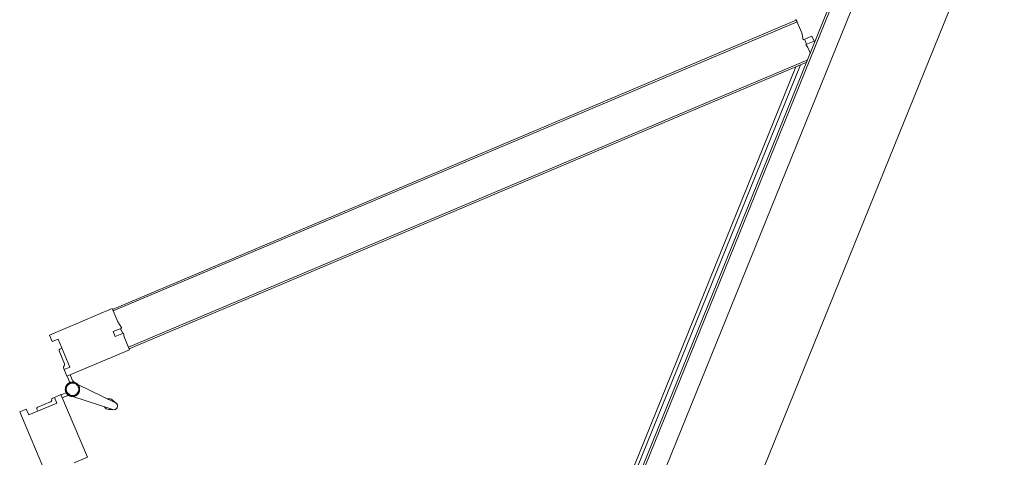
# Model space of a CAD drawing. Header units: inches. Extents: x 424 to 2043, y -237 to 445.
# Tile 37 of 256: x 629.699 to 630.799, y -125.243 to -124.754. Entities that reach past the tile are written whole.
import ezdxf

# ---------------------------------------------------------------- set-up
doc = ezdxf.new("R2010")
doc.units = ezdxf.units.IN
doc.header["$MEASUREMENT"] = 0
doc.layers.add('A-DOOR', color=31, linetype='Continuous', lineweight=9)

# ---------------------------------------------------------------- blocks, each defined once
blk = doc.blocks.new('5-panel_Bi-fold_external_door_10806 - Type 1-225860-همکف')
at = {"layer": 'A-DOOR'}
for p, q in [((-1.6227, 0.7434), (-1.6764, 0.6897)), ((-1.617, 0.7378), (-1.6227, 0.7434)), ((-1.6219, 0.7328), (-1.617, 0.7378)), ((-1.5305, 0.7449), (-1.5362, 0.7393)), ((-1.5362, 0.7393), (-1.5312, 0.7343)), ((-1.4768, 0.6912), (-1.5305, 0.7449)), ((-1.5979, 0.7088), (-1.6219, 0.7328)), ((-1.6124, 0.7268), (-1.6142, 0.7251)), ((-1.6124, 0.7268), (-1.6142, 0.7251)), ((-1.6124, 0.7268), (-1.6142, 0.7251)), ((-1.5992, 0.7157), (-1.6103, 0.7268)), ((-1.5312, 0.7343), (-1.5553, 0.7103)), ((-1.5429, 0.7284), (-1.554, 0.7173)), ((-1.539, 0.7266), (-1.5407, 0.7284)), ((-1.539, 0.7266), (-1.5407, 0.7284)), ((-1.539, 0.7266), (-1.5407, 0.7284)), ((-1.5931, 0.7136), (-1.5946, 0.715)), ((-1.5602, 0.7153), (-1.5659, 0.7096)), ((-1.5553, 0.7103), (-1.5602, 0.7153)), ((-1.5586, 0.7165), (-1.56, 0.7151)), ((-1.641, 0.6543), (-1.5873, 0.7081)), ((-1.593, 0.7137), (-1.5979, 0.7088)), ((-1.5873, 0.7081), (-1.593, 0.7137)), ((-1.5901, 0.7052), (-1.5858, 0.701)), ((-1.5821, 0.7025), (-1.5875, 0.7079)), ((-1.5657, 0.7094), (-1.5713, 0.7039)), ((-1.5673, 0.7025), (-1.5631, 0.7068)), ((-1.5659, 0.7096), (-1.5121, 0.6558)), ((-1.5844, 0.695), (-1.5811, 0.648)), ((-1.5731, 0.648), (-1.5698, 0.695)), ((-1.5706, 0.7031), (-1.5708, 0.7033)), ((-1.5706, 0.7031), (-1.5708, 0.7033)), ((-1.5706, 0.7031), (-1.5708, 0.7033)), ((-1.5706, 0.7031), (-1.5708, 0.7033)), ((-1.5706, 0.7031), (-1.5708, 0.7033)), ((-1.5706, 0.7031), (-1.5708, 0.7033)), ((-1.5706, 0.7031), (-1.5708, 0.7033)), ((-1.5706, 0.7031), (-1.5708, 0.7033)), ((-1.5706, 0.7031), (-1.5708, 0.7033)), ((-1.4883, 0.6797), (-1.4768, 0.6912)), ((-1.4789, 0.6891), (-1.4775, 0.6905)), ((-1.4789, 0.6891), (-0.8926, 0.1027)), ((-1.4775, 0.6905), (-0.8912, 0.1042)), ((-1.5045, 0.6762), (-1.5003, 0.6804)), ((-1.4974, 0.6691), (-1.5045, 0.6762)), ((-1.5003, 0.6804), (-1.493, 0.6731)), ((-1.4982, 0.6698), (-1.4939, 0.6741)), ((-1.493, 0.6731), (-1.4883, 0.6797)), ((-1.6526, 0.6659), (-1.641, 0.6543)), ((-1.5121, 0.6558), (-1.501, 0.667)), ((-1.501, 0.667), (-1.4974, 0.6691)), ((-1.5827, 0.6523), (-1.5809, 0.647)), ((-1.5827, 0.6523), (-1.5811, 0.648)), ((-1.5809, 0.647), (-1.5827, 0.6523)), ((-1.5733, 0.647), (-1.5714, 0.6523)), ((-1.5714, 0.6523), (-1.5733, 0.647)), ((-1.5714, 0.6523), (-1.5731, 0.648)), ((-1.5114, 0.6566), (-1.51, 0.658)), ((-1.5114, 0.6566), (-0.9303, 0.0755)), ((-1.51, 0.658), (-0.9275, 0.0755)), ((-1.5809, 0.647), (-1.5811, 0.648)), ((-1.5733, 0.647), (-1.5732, 0.6474)), ((-0.8905, 0.1049), (-0.902, 0.0933)), ((-0.8912, 0.1042), (-0.8926, 0.1027)), ((-0.902, 0.0933), (-0.9086, 0.0887)), ((-0.9086, 0.0887), (-0.9012, 0.0814)), ((-2.2157, 0.0811), (-0.936, 0.0811)), ((-0.94, 0.0851), (-2.2117, 0.0851)), ((-0.9147, 0.0807), (-0.9199, 0.0755)), ((-0.9126, 0.0842), (-0.9147, 0.0807)), ((-0.9055, 0.0771), (-0.9126, 0.0842)), ((-0.9076, 0.0877), (-0.9118, 0.0835)), ((-0.9012, 0.0814), (-0.9055, 0.0771)), ((2.581, 0.0759), (-2.331, 0.0759)), ((2.581, 0.0737), (-2.331, 0.0737)), ((-2.331, 0.0516), (2.581, 0.0516)), ((-2.331, -0.05), (2.581, -0.05))]:
    blk.add_line(p, q, dxfattribs=at)
at = {"layer": 'A-DOOR', "flags": 128}
for points in [[(-1.5771, 0.7063), (-1.5774, 0.7063), (-1.5777, 0.7063), (-1.578, 0.7063), (-1.5784, 0.7062), (-1.5787, 0.7062), (-1.579, 0.7061), (-1.5793, 0.706), (-1.5796, 0.7059), (-1.5799, 0.7058), (-1.5802, 0.7057), (-1.5805, 0.7056), (-1.5808, 0.7054), (-1.5811, 0.7053), (-1.5813, 0.7051), (-1.5816, 0.7049), (-1.5819, 0.7048), (-1.5821, 0.7046), (-1.5824, 0.7044), (-1.5826, 0.7041), (-1.5828, 0.7039), (-1.583, 0.7037), (-1.5832, 0.7034), (-1.5834, 0.7032), (-1.5836, 0.7029), (-1.5838, 0.7027), (-1.584, 0.7024), (-1.5841, 0.7021), (-1.5843, 0.7018), (-1.5844, 0.7015), (-1.5845, 0.7012), (-1.5846, 0.7009), (-1.5847, 0.7006), (-1.5848, 0.7003), (-1.5849, 0.7), (-1.585, 0.6997), (-1.585, 0.6994), (-1.585, 0.6991), (-1.5851, 0.6987), (-1.5851, 0.6984), (-1.5851, 0.6981), (-1.5851, 0.6978), (-1.585, 0.6975), (-1.585, 0.6972), (-1.5849, 0.6968), (-1.5849, 0.6965), (-1.5848, 0.6962), (-1.5847, 0.6959), (-1.5846, 0.6956), (-1.5845, 0.6953), (-1.5844, 0.695), (-1.5842, 0.6947), (-1.5841, 0.6944), (-1.5839, 0.6942), (-1.5837, 0.6939), (-1.5836, 0.6936), (-1.5834, 0.6934), (-1.5832, 0.6931), (-1.5829, 0.6929), (-1.5827, 0.6927), (-1.5825, 0.6924), (-1.5822, 0.6922), (-1.582, 0.692), (-1.5817, 0.6918), (-1.5815, 0.6917), (-1.5812, 0.6915), (-1.5809, 0.6913), (-1.5806, 0.6912), (-1.5804, 0.691), (-1.5801, 0.6909), (-1.5798, 0.6908), (-1.5795, 0.6907), (-1.5792, 0.6906), (-1.5788, 0.6905), (-1.5785, 0.6905), (-1.5782, 0.6904), (-1.5779, 0.6904), (-1.5776, 0.6904), (-1.5773, 0.6903), (-1.5771, 0.6903)], [(-1.5774, 0.7063), (-1.5777, 0.7063), (-1.578, 0.7063), (-1.5784, 0.7062), (-1.5787, 0.7062), (-1.579, 0.7061), (-1.5793, 0.706), (-1.5796, 0.7059), (-1.5799, 0.7058), (-1.5802, 0.7057), (-1.5805, 0.7056), (-1.5808, 0.7054), (-1.5811, 0.7053), (-1.5813, 0.7051), (-1.5816, 0.7049), (-1.5819, 0.7048), (-1.5821, 0.7046), (-1.5824, 0.7044), (-1.5826, 0.7041), (-1.5828, 0.7039), (-1.583, 0.7037)], [(-1.5774, 0.7063), (-1.5777, 0.7063), (-1.578, 0.7063), (-1.5784, 0.7062), (-1.5787, 0.7062), (-1.579, 0.7061), (-1.5793, 0.706), (-1.5796, 0.7059), (-1.5799, 0.7058), (-1.5802, 0.7057), (-1.5805, 0.7056), (-1.5808, 0.7054), (-1.5811, 0.7053), (-1.5813, 0.7051), (-1.5816, 0.7049), (-1.5819, 0.7048), (-1.5821, 0.7046), (-1.5824, 0.7044), (-1.5826, 0.7041), (-1.5828, 0.7039), (-1.583, 0.7037)], [(-1.5774, 0.7063), (-1.5777, 0.7063), (-1.578, 0.7063), (-1.5784, 0.7062), (-1.5787, 0.7062), (-1.579, 0.7061), (-1.5793, 0.706), (-1.5796, 0.7059), (-1.5799, 0.7058), (-1.5802, 0.7057), (-1.5805, 0.7056), (-1.5808, 0.7054), (-1.5811, 0.7053), (-1.5813, 0.7051), (-1.5816, 0.7049), (-1.5819, 0.7048), (-1.5821, 0.7046), (-1.5824, 0.7044), (-1.5826, 0.7041), (-1.5828, 0.7039), (-1.583, 0.7037)], [(-1.5774, 0.7063), (-1.5777, 0.7063), (-1.578, 0.7063), (-1.5784, 0.7062), (-1.5787, 0.7062), (-1.579, 0.7061), (-1.5793, 0.706), (-1.5796, 0.7059), (-1.5799, 0.7058), (-1.5802, 0.7057), (-1.5805, 0.7056), (-1.5808, 0.7054), (-1.5811, 0.7053), (-1.5813, 0.7051), (-1.5816, 0.7049), (-1.5819, 0.7048), (-1.5821, 0.7046), (-1.5824, 0.7044), (-1.5826, 0.7041), (-1.5828, 0.7039), (-1.583, 0.7037)], [(-1.5774, 0.7063), (-1.5777, 0.7063), (-1.578, 0.7063), (-1.5784, 0.7062), (-1.5787, 0.7062), (-1.579, 0.7061), (-1.5793, 0.706), (-1.5796, 0.7059), (-1.5799, 0.7058), (-1.5802, 0.7057), (-1.5805, 0.7056), (-1.5808, 0.7054), (-1.5811, 0.7053), (-1.5813, 0.7051), (-1.5816, 0.7049), (-1.5819, 0.7048), (-1.5821, 0.7046), (-1.5824, 0.7044), (-1.5826, 0.7041), (-1.5828, 0.7039), (-1.583, 0.7037)], [(-1.5771, 0.7063), (-1.5774, 0.7063), (-1.5777, 0.7063), (-1.578, 0.7063), (-1.5784, 0.7062), (-1.5787, 0.7062), (-1.579, 0.7061), (-1.5793, 0.706), (-1.5796, 0.7059), (-1.5799, 0.7058), (-1.5802, 0.7057), (-1.5805, 0.7056), (-1.5808, 0.7054), (-1.5811, 0.7053), (-1.5813, 0.7051), (-1.5816, 0.7049), (-1.5819, 0.7048), (-1.5821, 0.7046), (-1.5824, 0.7044), (-1.5826, 0.7041), (-1.5828, 0.7039), (-1.583, 0.7037)], [(-1.5771, 0.7063), (-1.5774, 0.7063), (-1.5777, 0.7063), (-1.578, 0.7063), (-1.5784, 0.7062), (-1.5787, 0.7062), (-1.579, 0.7061), (-1.5793, 0.706), (-1.5796, 0.7059), (-1.5799, 0.7058), (-1.5802, 0.7057), (-1.5805, 0.7056), (-1.5808, 0.7054), (-1.5811, 0.7053), (-1.5813, 0.7051), (-1.5816, 0.7049), (-1.5819, 0.7048), (-1.5821, 0.7046), (-1.5824, 0.7044), (-1.5826, 0.7041), (-1.5828, 0.7039), (-1.583, 0.7037)], [(-1.5771, 0.7063), (-1.5774, 0.7063), (-1.5777, 0.7063), (-1.578, 0.7063), (-1.5784, 0.7062), (-1.5787, 0.7062), (-1.579, 0.7061), (-1.5793, 0.706), (-1.5796, 0.7059), (-1.5799, 0.7058), (-1.5802, 0.7057), (-1.5805, 0.7056), (-1.5808, 0.7054), (-1.5811, 0.7053), (-1.5813, 0.7051), (-1.5816, 0.7049), (-1.5819, 0.7048), (-1.5821, 0.7046), (-1.5824, 0.7044), (-1.5826, 0.7041), (-1.5828, 0.7039), (-1.583, 0.7037)], [(-1.5771, 0.7063), (-1.5774, 0.7063), (-1.5777, 0.7063), (-1.578, 0.7063), (-1.5784, 0.7062), (-1.5787, 0.7062), (-1.579, 0.7061), (-1.5793, 0.706), (-1.5796, 0.7059), (-1.5799, 0.7058), (-1.5802, 0.7057), (-1.5805, 0.7056), (-1.5808, 0.7054), (-1.5811, 0.7053), (-1.5813, 0.7051), (-1.5816, 0.7049), (-1.5819, 0.7048), (-1.5821, 0.7046), (-1.5824, 0.7044), (-1.5826, 0.7041), (-1.5828, 0.7039), (-1.583, 0.7037)], [(-1.5774, 0.7063), (-1.5777, 0.7063), (-1.578, 0.7063), (-1.5784, 0.7062), (-1.5787, 0.7062), (-1.579, 0.7061), (-1.5793, 0.706), (-1.5796, 0.7059), (-1.5799, 0.7058), (-1.5802, 0.7057), (-1.5805, 0.7056), (-1.5808, 0.7054), (-1.5811, 0.7053), (-1.5813, 0.7051), (-1.5816, 0.7049), (-1.5819, 0.7048), (-1.5821, 0.7046), (-1.5824, 0.7044), (-1.5826, 0.7041), (-1.5828, 0.7039), (-1.583, 0.7037)], [(-1.5774, 0.7063), (-1.5777, 0.7063), (-1.578, 0.7063), (-1.5784, 0.7062), (-1.5787, 0.7062), (-1.579, 0.7061), (-1.5793, 0.706), (-1.5796, 0.7059), (-1.5799, 0.7058), (-1.5802, 0.7057), (-1.5805, 0.7056), (-1.5808, 0.7054), (-1.5811, 0.7053), (-1.5813, 0.7051), (-1.5816, 0.7049), (-1.5819, 0.7048), (-1.5821, 0.7046), (-1.5824, 0.7044), (-1.5826, 0.7041), (-1.5828, 0.7039), (-1.583, 0.7037)], [(-1.5774, 0.7063), (-1.5777, 0.7063), (-1.578, 0.7063), (-1.5784, 0.7062), (-1.5787, 0.7062), (-1.579, 0.7061), (-1.5793, 0.706), (-1.5796, 0.7059), (-1.5799, 0.7058), (-1.5802, 0.7057), (-1.5805, 0.7056), (-1.5808, 0.7054), (-1.5811, 0.7053), (-1.5813, 0.7051), (-1.5816, 0.7049), (-1.5819, 0.7048), (-1.5821, 0.7046), (-1.5824, 0.7044), (-1.5826, 0.7041), (-1.5828, 0.7039), (-1.583, 0.7037)], [(-1.5774, 0.7063), (-1.5777, 0.7063), (-1.578, 0.7063), (-1.5784, 0.7062), (-1.5787, 0.7062), (-1.579, 0.7061), (-1.5793, 0.706), (-1.5796, 0.7059), (-1.5799, 0.7058), (-1.5802, 0.7057), (-1.5805, 0.7056), (-1.5808, 0.7054), (-1.5811, 0.7053), (-1.5813, 0.7051), (-1.5816, 0.7049), (-1.5819, 0.7048), (-1.5821, 0.7046), (-1.5824, 0.7044), (-1.5826, 0.7041), (-1.5828, 0.7039), (-1.583, 0.7037)], [(-1.5712, 0.7038), (-1.5714, 0.704), (-1.5717, 0.7042), (-1.5719, 0.7045), (-1.5722, 0.7047), (-1.5724, 0.7048), (-1.5727, 0.705), (-1.573, 0.7052), (-1.5732, 0.7054), (-1.5735, 0.7055), (-1.5738, 0.7056), (-1.5741, 0.7058), (-1.5744, 0.7059), (-1.5747, 0.706), (-1.575, 0.7061), (-1.5753, 0.7061), (-1.5756, 0.7062), (-1.576, 0.7063), (-1.5763, 0.7063), (-1.5766, 0.7063), (-1.5769, 0.7063), (-1.5771, 0.7063)], [(-1.5771, 0.6903), (-1.5768, 0.6903), (-1.5764, 0.6904), (-1.5761, 0.6904), (-1.5758, 0.6904), (-1.5755, 0.6905), (-1.5752, 0.6906), (-1.5749, 0.6907), (-1.5746, 0.6907), (-1.5743, 0.6909), (-1.574, 0.691), (-1.5737, 0.6911), (-1.5734, 0.6912), (-1.5731, 0.6914), (-1.5728, 0.6916), (-1.5726, 0.6917), (-1.5723, 0.6919), (-1.5721, 0.6921), (-1.5718, 0.6923), (-1.5716, 0.6925), (-1.5713, 0.6928), (-1.5711, 0.693), (-1.5709, 0.6932), (-1.5707, 0.6935), (-1.5705, 0.6938), (-1.5704, 0.694), (-1.5702, 0.6943), (-1.57, 0.6946), (-1.5699, 0.6949), (-1.5697, 0.6951), (-1.5696, 0.6954), (-1.5695, 0.6957), (-1.5694, 0.696), (-1.5693, 0.6964), (-1.5693, 0.6967), (-1.5692, 0.697), (-1.5692, 0.6973), (-1.5691, 0.6976), (-1.5691, 0.6979), (-1.5691, 0.6983), (-1.5691, 0.6986), (-1.5691, 0.6989), (-1.5691, 0.6992), (-1.5692, 0.6995), (-1.5692, 0.6998), (-1.5693, 0.7002), (-1.5694, 0.7005), (-1.5695, 0.7008), (-1.5696, 0.7011), (-1.5697, 0.7014), (-1.5698, 0.7017), (-1.5699, 0.702), (-1.5701, 0.7022), (-1.5703, 0.7025), (-1.5704, 0.7028), (-1.5706, 0.7031), (-1.5708, 0.7033), (-1.571, 0.7036), (-1.5712, 0.7038), (-1.5714, 0.704), (-1.5717, 0.7042), (-1.5719, 0.7045), (-1.5722, 0.7047), (-1.5724, 0.7048), (-1.5727, 0.705), (-1.573, 0.7052), (-1.5732, 0.7054), (-1.5735, 0.7055), (-1.5738, 0.7056), (-1.5741, 0.7058), (-1.5744, 0.7059), (-1.5747, 0.706), (-1.575, 0.7061), (-1.5753, 0.7061), (-1.5756, 0.7062), (-1.576, 0.7063), (-1.5763, 0.7063), (-1.5766, 0.7063), (-1.5769, 0.7063), (-1.5771, 0.7063)], [(-1.5712, 0.7038), (-1.5714, 0.704), (-1.5717, 0.7042), (-1.5719, 0.7045), (-1.5722, 0.7047), (-1.5724, 0.7048), (-1.5727, 0.705), (-1.573, 0.7052), (-1.5732, 0.7054), (-1.5735, 0.7055), (-1.5738, 0.7056), (-1.5741, 0.7058), (-1.5744, 0.7059), (-1.5747, 0.706), (-1.575, 0.7061), (-1.5753, 0.7061), (-1.5756, 0.7062), (-1.576, 0.7063), (-1.5763, 0.7063), (-1.5766, 0.7063), (-1.5769, 0.7063), (-1.5771, 0.7063)], [(-1.5712, 0.7038), (-1.5714, 0.704), (-1.5717, 0.7042), (-1.5719, 0.7045), (-1.5722, 0.7047), (-1.5724, 0.7048), (-1.5727, 0.705), (-1.573, 0.7052), (-1.5732, 0.7054), (-1.5735, 0.7055), (-1.5738, 0.7056), (-1.5741, 0.7058), (-1.5744, 0.7059), (-1.5747, 0.706), (-1.575, 0.7061), (-1.5753, 0.7061), (-1.5756, 0.7062), (-1.576, 0.7063), (-1.5763, 0.7063), (-1.5766, 0.7063), (-1.5769, 0.7063), (-1.5771, 0.7063)], [(-1.5712, 0.7038), (-1.5714, 0.704), (-1.5717, 0.7042), (-1.5719, 0.7045), (-1.5722, 0.7047), (-1.5724, 0.7048), (-1.5727, 0.705), (-1.573, 0.7052), (-1.5732, 0.7054), (-1.5735, 0.7055), (-1.5738, 0.7056), (-1.5741, 0.7058), (-1.5744, 0.7059), (-1.5747, 0.706), (-1.575, 0.7061), (-1.5753, 0.7061), (-1.5756, 0.7062), (-1.576, 0.7063), (-1.5763, 0.7063), (-1.5766, 0.7063), (-1.5769, 0.7063), (-1.5771, 0.7063)], [(-1.5741, 0.7058), (-1.5744, 0.7059), (-1.5747, 0.706), (-1.575, 0.7061), (-1.5753, 0.7061), (-1.5756, 0.7062), (-1.576, 0.7063), (-1.5763, 0.7063), (-1.5766, 0.7063)], [(-1.5741, 0.7058), (-1.5744, 0.7059), (-1.5747, 0.706), (-1.575, 0.7061), (-1.5753, 0.7061), (-1.5756, 0.7062), (-1.576, 0.7063), (-1.5763, 0.7063), (-1.5766, 0.7063)], [(-1.5741, 0.7058), (-1.5744, 0.7059), (-1.5747, 0.706), (-1.575, 0.7061), (-1.5753, 0.7061), (-1.5756, 0.7062), (-1.576, 0.7063), (-1.5763, 0.7063), (-1.5766, 0.7063)], [(-1.5741, 0.7058), (-1.5744, 0.7059), (-1.5747, 0.706), (-1.575, 0.7061), (-1.5753, 0.7061), (-1.5756, 0.7062), (-1.576, 0.7063), (-1.5763, 0.7063), (-1.5766, 0.7063)], [(-1.5741, 0.7058), (-1.5744, 0.7059), (-1.5747, 0.706), (-1.575, 0.7061), (-1.5753, 0.7061), (-1.5756, 0.7062), (-1.576, 0.7063), (-1.5763, 0.7063), (-1.5766, 0.7063)], [(-1.5741, 0.7058), (-1.5744, 0.7059), (-1.5747, 0.706), (-1.575, 0.7061), (-1.5753, 0.7061), (-1.5756, 0.7062), (-1.576, 0.7063), (-1.5763, 0.7063), (-1.5766, 0.7063)], [(-1.5741, 0.7058), (-1.5744, 0.7059), (-1.5747, 0.706), (-1.575, 0.7061), (-1.5753, 0.7061), (-1.5756, 0.7062), (-1.576, 0.7063), (-1.5763, 0.7063), (-1.5766, 0.7063)], [(-1.5741, 0.7058), (-1.5744, 0.7059), (-1.5747, 0.706), (-1.575, 0.7061), (-1.5753, 0.7061), (-1.5756, 0.7062), (-1.576, 0.7063), (-1.5763, 0.7063), (-1.5766, 0.7063)], [(-1.5741, 0.7058), (-1.5744, 0.7059), (-1.5747, 0.706), (-1.575, 0.7061), (-1.5753, 0.7061), (-1.5756, 0.7062), (-1.576, 0.7063), (-1.5763, 0.7063), (-1.5766, 0.7063)], [(-1.5712, 0.7038), (-1.5714, 0.704), (-1.5717, 0.7042), (-1.5719, 0.7045), (-1.5722, 0.7047), (-1.5724, 0.7048), (-1.5727, 0.705), (-1.573, 0.7052), (-1.5732, 0.7054), (-1.5735, 0.7055), (-1.5738, 0.7056)], [(-1.5712, 0.7038), (-1.5714, 0.704), (-1.5717, 0.7042), (-1.5719, 0.7045), (-1.5722, 0.7047), (-1.5724, 0.7048), (-1.5727, 0.705), (-1.573, 0.7052), (-1.5732, 0.7054), (-1.5735, 0.7055), (-1.5738, 0.7056)], [(-1.5712, 0.7038), (-1.5714, 0.704), (-1.5717, 0.7042), (-1.5719, 0.7045), (-1.5722, 0.7047), (-1.5724, 0.7048), (-1.5727, 0.705), (-1.573, 0.7052), (-1.5732, 0.7054), (-1.5735, 0.7055), (-1.5738, 0.7056)], [(-1.5712, 0.7038), (-1.5714, 0.704), (-1.5717, 0.7042), (-1.5719, 0.7045), (-1.5722, 0.7047), (-1.5724, 0.7048), (-1.5727, 0.705), (-1.573, 0.7052), (-1.5732, 0.7054), (-1.5735, 0.7055), (-1.5738, 0.7056)], [(-1.5712, 0.7038), (-1.5714, 0.704), (-1.5717, 0.7042), (-1.5719, 0.7045), (-1.5722, 0.7047), (-1.5724, 0.7048), (-1.5727, 0.705), (-1.573, 0.7052), (-1.5732, 0.7054), (-1.5735, 0.7055), (-1.5738, 0.7056)], [(-1.5712, 0.7038), (-1.5714, 0.704), (-1.5717, 0.7042), (-1.5719, 0.7045), (-1.5722, 0.7047), (-1.5724, 0.7048), (-1.5727, 0.705), (-1.573, 0.7052), (-1.5732, 0.7054), (-1.5735, 0.7055), (-1.5738, 0.7056)], [(-1.5712, 0.7038), (-1.5714, 0.704), (-1.5717, 0.7042), (-1.5719, 0.7045), (-1.5722, 0.7047), (-1.5724, 0.7048), (-1.5727, 0.705), (-1.573, 0.7052), (-1.5732, 0.7054), (-1.5735, 0.7055), (-1.5738, 0.7056)], [(-1.5712, 0.7038), (-1.5714, 0.704), (-1.5717, 0.7042), (-1.5719, 0.7045), (-1.5722, 0.7047), (-1.5724, 0.7048), (-1.5727, 0.705), (-1.573, 0.7052), (-1.5732, 0.7054), (-1.5735, 0.7055), (-1.5738, 0.7056)], [(-1.5712, 0.7038), (-1.5714, 0.704), (-1.5717, 0.7042), (-1.5719, 0.7045), (-1.5722, 0.7047), (-1.5724, 0.7048), (-1.5727, 0.705), (-1.573, 0.7052), (-1.5732, 0.7054), (-1.5735, 0.7055), (-1.5738, 0.7056)], [(-1.5845, 0.7012), (-1.5846, 0.7009), (-1.5847, 0.7006), (-1.5848, 0.7003), (-1.5849, 0.7), (-1.585, 0.6997), (-1.585, 0.6994), (-1.585, 0.6991), (-1.5851, 0.6987), (-1.5851, 0.6984), (-1.5851, 0.6981), (-1.5851, 0.6978), (-1.585, 0.6975), (-1.585, 0.6972), (-1.5849, 0.6968), (-1.5849, 0.6965), (-1.5848, 0.6962), (-1.5847, 0.6959), (-1.5846, 0.6956), (-1.5845, 0.6953)], [(-1.5845, 0.7012), (-1.5846, 0.7009), (-1.5847, 0.7006), (-1.5848, 0.7003), (-1.5849, 0.7), (-1.585, 0.6997), (-1.585, 0.6994), (-1.585, 0.6991), (-1.5851, 0.6987), (-1.5851, 0.6984), (-1.5851, 0.6981), (-1.5851, 0.6978), (-1.585, 0.6975), (-1.585, 0.6972), (-1.5849, 0.6968), (-1.5849, 0.6965), (-1.5848, 0.6962), (-1.5847, 0.6959), (-1.5846, 0.6956), (-1.5845, 0.6953)], [(-1.5845, 0.7012), (-1.5846, 0.7009), (-1.5847, 0.7006), (-1.5848, 0.7003), (-1.5849, 0.7), (-1.585, 0.6997), (-1.585, 0.6994), (-1.585, 0.6991), (-1.5851, 0.6987), (-1.5851, 0.6984), (-1.5851, 0.6981), (-1.5851, 0.6978), (-1.585, 0.6975), (-1.585, 0.6972), (-1.5849, 0.6968), (-1.5849, 0.6965), (-1.5848, 0.6962), (-1.5847, 0.6959), (-1.5846, 0.6956), (-1.5845, 0.6953)], [(-1.5845, 0.7012), (-1.5846, 0.7009), (-1.5847, 0.7006), (-1.5848, 0.7003), (-1.5849, 0.7), (-1.585, 0.6997), (-1.585, 0.6994), (-1.585, 0.6991), (-1.5851, 0.6987), (-1.5851, 0.6984), (-1.5851, 0.6981), (-1.5851, 0.6978), (-1.585, 0.6975), (-1.585, 0.6972), (-1.5849, 0.6968), (-1.5849, 0.6965), (-1.5848, 0.6962), (-1.5847, 0.6959), (-1.5846, 0.6956), (-1.5845, 0.6953)], [(-1.5845, 0.7012), (-1.5846, 0.7009), (-1.5847, 0.7006), (-1.5848, 0.7003), (-1.5849, 0.7), (-1.585, 0.6997), (-1.585, 0.6994), (-1.585, 0.6991), (-1.5851, 0.6987), (-1.5851, 0.6984), (-1.5851, 0.6981), (-1.5851, 0.6978), (-1.585, 0.6975), (-1.585, 0.6972), (-1.5849, 0.6968), (-1.5849, 0.6965), (-1.5848, 0.6962), (-1.5847, 0.6959), (-1.5846, 0.6956), (-1.5845, 0.6953)], [(-1.5845, 0.7012), (-1.5846, 0.7009), (-1.5847, 0.7006), (-1.5848, 0.7003), (-1.5849, 0.7), (-1.585, 0.6997), (-1.585, 0.6994), (-1.585, 0.6991), (-1.5851, 0.6987), (-1.5851, 0.6984), (-1.5851, 0.6981), (-1.5851, 0.6978), (-1.585, 0.6975), (-1.585, 0.6972), (-1.5849, 0.6968), (-1.5849, 0.6965), (-1.5848, 0.6962), (-1.5847, 0.6959), (-1.5846, 0.6956), (-1.5845, 0.6953), (-1.5844, 0.695), (-1.5842, 0.6947), (-1.5841, 0.6944), (-1.5839, 0.6942), (-1.5837, 0.6939), (-1.5836, 0.6936), (-1.5834, 0.6934), (-1.5832, 0.6931), (-1.5829, 0.6929), (-1.5827, 0.6927), (-1.5825, 0.6924), (-1.5822, 0.6922), (-1.582, 0.692), (-1.5817, 0.6918), (-1.5815, 0.6917), (-1.5812, 0.6915), (-1.5809, 0.6913), (-1.5806, 0.6912), (-1.5804, 0.691)], [(-1.5845, 0.7012), (-1.5846, 0.7009), (-1.5847, 0.7006), (-1.5848, 0.7003), (-1.5849, 0.7), (-1.585, 0.6997), (-1.585, 0.6994), (-1.585, 0.6991), (-1.5851, 0.6987), (-1.5851, 0.6984), (-1.5851, 0.6981), (-1.5851, 0.6978), (-1.585, 0.6975), (-1.585, 0.6972), (-1.5849, 0.6968), (-1.5849, 0.6965), (-1.5848, 0.6962), (-1.5847, 0.6959), (-1.5846, 0.6956), (-1.5845, 0.6953), (-1.5844, 0.695), (-1.5842, 0.6947), (-1.5841, 0.6944), (-1.5839, 0.6942), (-1.5837, 0.6939), (-1.5836, 0.6936), (-1.5834, 0.6934), (-1.5832, 0.6931), (-1.5829, 0.6929), (-1.5827, 0.6927), (-1.5825, 0.6924), (-1.5822, 0.6922), (-1.582, 0.692), (-1.5817, 0.6918), (-1.5815, 0.6917), (-1.5812, 0.6915), (-1.5809, 0.6913), (-1.5806, 0.6912), (-1.5804, 0.691)], [(-1.5845, 0.7012), (-1.5846, 0.7009), (-1.5847, 0.7006), (-1.5848, 0.7003), (-1.5849, 0.7), (-1.585, 0.6997), (-1.585, 0.6994), (-1.585, 0.6991), (-1.5851, 0.6987), (-1.5851, 0.6984), (-1.5851, 0.6981), (-1.5851, 0.6978), (-1.585, 0.6975), (-1.585, 0.6972), (-1.5849, 0.6968), (-1.5849, 0.6965), (-1.5848, 0.6962), (-1.5847, 0.6959), (-1.5846, 0.6956), (-1.5845, 0.6953), (-1.5844, 0.695), (-1.5842, 0.6947), (-1.5841, 0.6944), (-1.5839, 0.6942), (-1.5837, 0.6939), (-1.5836, 0.6936), (-1.5834, 0.6934), (-1.5832, 0.6931), (-1.5829, 0.6929), (-1.5827, 0.6927), (-1.5825, 0.6924), (-1.5822, 0.6922), (-1.582, 0.692), (-1.5817, 0.6918), (-1.5815, 0.6917), (-1.5812, 0.6915), (-1.5809, 0.6913), (-1.5806, 0.6912), (-1.5804, 0.691)], [(-1.5845, 0.7012), (-1.5846, 0.7009), (-1.5847, 0.7006), (-1.5848, 0.7003), (-1.5849, 0.7), (-1.585, 0.6997), (-1.585, 0.6994), (-1.585, 0.6991), (-1.5851, 0.6987), (-1.5851, 0.6984), (-1.5851, 0.6981), (-1.5851, 0.6978), (-1.585, 0.6975), (-1.585, 0.6972), (-1.5849, 0.6968), (-1.5849, 0.6965), (-1.5848, 0.6962), (-1.5847, 0.6959), (-1.5846, 0.6956), (-1.5845, 0.6953), (-1.5844, 0.695), (-1.5842, 0.6947), (-1.5841, 0.6944), (-1.5839, 0.6942), (-1.5837, 0.6939), (-1.5836, 0.6936), (-1.5834, 0.6934), (-1.5832, 0.6931), (-1.5829, 0.6929), (-1.5827, 0.6927), (-1.5825, 0.6924), (-1.5822, 0.6922), (-1.582, 0.692), (-1.5817, 0.6918), (-1.5815, 0.6917), (-1.5812, 0.6915), (-1.5809, 0.6913), (-1.5806, 0.6912), (-1.5804, 0.691)], [(-1.5845, 0.7012), (-1.5846, 0.7009), (-1.5847, 0.7006), (-1.5848, 0.7003), (-1.5849, 0.7), (-1.585, 0.6997), (-1.585, 0.6994), (-1.585, 0.6991), (-1.5851, 0.6987), (-1.5851, 0.6984), (-1.5851, 0.6981), (-1.5851, 0.6978), (-1.585, 0.6975), (-1.585, 0.6972), (-1.5849, 0.6968), (-1.5849, 0.6965), (-1.5848, 0.6962), (-1.5847, 0.6959), (-1.5846, 0.6956), (-1.5845, 0.6953)], [(-1.5845, 0.7012), (-1.5846, 0.7009), (-1.5847, 0.7006), (-1.5848, 0.7003), (-1.5849, 0.7), (-1.585, 0.6997), (-1.585, 0.6994), (-1.585, 0.6991), (-1.5851, 0.6987), (-1.5851, 0.6984), (-1.5851, 0.6981), (-1.5851, 0.6978), (-1.585, 0.6975), (-1.585, 0.6972), (-1.5849, 0.6968), (-1.5849, 0.6965), (-1.5848, 0.6962), (-1.5847, 0.6959), (-1.5846, 0.6956), (-1.5845, 0.6953)], [(-1.5845, 0.7012), (-1.5846, 0.7009), (-1.5847, 0.7006), (-1.5848, 0.7003), (-1.5849, 0.7), (-1.585, 0.6997), (-1.585, 0.6994), (-1.585, 0.6991), (-1.5851, 0.6987), (-1.5851, 0.6984), (-1.5851, 0.6981), (-1.5851, 0.6978), (-1.585, 0.6975), (-1.585, 0.6972), (-1.5849, 0.6968), (-1.5849, 0.6965), (-1.5848, 0.6962), (-1.5847, 0.6959), (-1.5846, 0.6956), (-1.5845, 0.6953)], [(-1.5845, 0.7012), (-1.5846, 0.7009), (-1.5847, 0.7006), (-1.5848, 0.7003), (-1.5849, 0.7), (-1.585, 0.6997), (-1.585, 0.6994), (-1.585, 0.6991), (-1.5851, 0.6987), (-1.5851, 0.6984), (-1.5851, 0.6981), (-1.5851, 0.6978), (-1.585, 0.6975), (-1.585, 0.6972), (-1.5849, 0.6968), (-1.5849, 0.6965), (-1.5848, 0.6962), (-1.5847, 0.6959), (-1.5846, 0.6956), (-1.5845, 0.6953)], [(-1.5771, 0.6903), (-1.5768, 0.6903), (-1.5764, 0.6904), (-1.5761, 0.6904), (-1.5758, 0.6904), (-1.5755, 0.6905), (-1.5752, 0.6906), (-1.5749, 0.6907), (-1.5746, 0.6907), (-1.5743, 0.6909), (-1.574, 0.691), (-1.5737, 0.6911), (-1.5734, 0.6912), (-1.5731, 0.6914), (-1.5728, 0.6916), (-1.5726, 0.6917), (-1.5723, 0.6919), (-1.5721, 0.6921), (-1.5718, 0.6923), (-1.5716, 0.6925), (-1.5713, 0.6928), (-1.5711, 0.693), (-1.5709, 0.6932), (-1.5707, 0.6935), (-1.5705, 0.6938), (-1.5704, 0.694), (-1.5702, 0.6943), (-1.57, 0.6946), (-1.5699, 0.6949), (-1.5697, 0.6951), (-1.5696, 0.6954), (-1.5695, 0.6957), (-1.5694, 0.696), (-1.5693, 0.6964), (-1.5693, 0.6967), (-1.5692, 0.697), (-1.5692, 0.6973), (-1.5691, 0.6976), (-1.5691, 0.6979), (-1.5691, 0.6983), (-1.5691, 0.6986), (-1.5691, 0.6989), (-1.5691, 0.6992), (-1.5692, 0.6995), (-1.5692, 0.6998), (-1.5693, 0.7002), (-1.5694, 0.7005), (-1.5695, 0.7008), (-1.5696, 0.7011), (-1.5697, 0.7014), (-1.5698, 0.7017), (-1.5699, 0.702), (-1.5701, 0.7022), (-1.5703, 0.7025), (-1.5704, 0.7028), (-1.5706, 0.7031), (-1.5708, 0.7033)], [(-1.5771, 0.6903), (-1.5768, 0.6903), (-1.5764, 0.6904), (-1.5761, 0.6904), (-1.5758, 0.6904), (-1.5755, 0.6905), (-1.5752, 0.6906), (-1.5749, 0.6907), (-1.5746, 0.6907), (-1.5743, 0.6909), (-1.574, 0.691), (-1.5737, 0.6911), (-1.5734, 0.6912), (-1.5731, 0.6914), (-1.5728, 0.6916), (-1.5726, 0.6917), (-1.5723, 0.6919), (-1.5721, 0.6921), (-1.5718, 0.6923), (-1.5716, 0.6925), (-1.5713, 0.6928), (-1.5711, 0.693), (-1.5709, 0.6932), (-1.5707, 0.6935), (-1.5705, 0.6938), (-1.5704, 0.694), (-1.5702, 0.6943), (-1.57, 0.6946), (-1.5699, 0.6949), (-1.5697, 0.6951), (-1.5696, 0.6954), (-1.5695, 0.6957), (-1.5694, 0.696), (-1.5693, 0.6964), (-1.5693, 0.6967), (-1.5692, 0.697), (-1.5692, 0.6973), (-1.5691, 0.6976), (-1.5691, 0.6979), (-1.5691, 0.6983), (-1.5691, 0.6986), (-1.5691, 0.6989), (-1.5691, 0.6992), (-1.5692, 0.6995), (-1.5692, 0.6998), (-1.5693, 0.7002), (-1.5694, 0.7005), (-1.5695, 0.7008), (-1.5696, 0.7011), (-1.5697, 0.7014), (-1.5698, 0.7017), (-1.5699, 0.702), (-1.5701, 0.7022), (-1.5703, 0.7025), (-1.5704, 0.7028), (-1.5706, 0.7031), (-1.5708, 0.7033)], [(-1.5771, 0.6903), (-1.5768, 0.6903), (-1.5764, 0.6904), (-1.5761, 0.6904), (-1.5758, 0.6904), (-1.5755, 0.6905), (-1.5752, 0.6906), (-1.5749, 0.6907), (-1.5746, 0.6907), (-1.5743, 0.6909), (-1.574, 0.691), (-1.5737, 0.6911), (-1.5734, 0.6912), (-1.5731, 0.6914), (-1.5728, 0.6916), (-1.5726, 0.6917), (-1.5723, 0.6919), (-1.5721, 0.6921), (-1.5718, 0.6923), (-1.5716, 0.6925), (-1.5713, 0.6928), (-1.5711, 0.693), (-1.5709, 0.6932), (-1.5707, 0.6935), (-1.5705, 0.6938), (-1.5704, 0.694), (-1.5702, 0.6943), (-1.57, 0.6946), (-1.5699, 0.6949), (-1.5697, 0.6951), (-1.5696, 0.6954), (-1.5695, 0.6957), (-1.5694, 0.696), (-1.5693, 0.6964), (-1.5693, 0.6967), (-1.5692, 0.697), (-1.5692, 0.6973), (-1.5691, 0.6976), (-1.5691, 0.6979), (-1.5691, 0.6983), (-1.5691, 0.6986), (-1.5691, 0.6989), (-1.5691, 0.6992), (-1.5692, 0.6995), (-1.5692, 0.6998), (-1.5693, 0.7002), (-1.5694, 0.7005), (-1.5695, 0.7008), (-1.5696, 0.7011), (-1.5697, 0.7014), (-1.5698, 0.7017), (-1.5699, 0.702), (-1.5701, 0.7022), (-1.5703, 0.7025), (-1.5704, 0.7028), (-1.5706, 0.7031), (-1.5708, 0.7033)], [(-1.5771, 0.6903), (-1.5768, 0.6903), (-1.5764, 0.6904), (-1.5761, 0.6904), (-1.5758, 0.6904), (-1.5755, 0.6905), (-1.5752, 0.6906), (-1.5749, 0.6907), (-1.5746, 0.6907), (-1.5743, 0.6909), (-1.574, 0.691), (-1.5737, 0.6911), (-1.5734, 0.6912), (-1.5731, 0.6914), (-1.5728, 0.6916), (-1.5726, 0.6917), (-1.5723, 0.6919), (-1.5721, 0.6921), (-1.5718, 0.6923), (-1.5716, 0.6925), (-1.5713, 0.6928), (-1.5711, 0.693), (-1.5709, 0.6932), (-1.5707, 0.6935), (-1.5705, 0.6938), (-1.5704, 0.694), (-1.5702, 0.6943), (-1.57, 0.6946), (-1.5699, 0.6949), (-1.5697, 0.6951), (-1.5696, 0.6954), (-1.5695, 0.6957), (-1.5694, 0.696), (-1.5693, 0.6964), (-1.5693, 0.6967), (-1.5692, 0.697), (-1.5692, 0.6973), (-1.5691, 0.6976), (-1.5691, 0.6979), (-1.5691, 0.6983), (-1.5691, 0.6986), (-1.5691, 0.6989), (-1.5691, 0.6992), (-1.5692, 0.6995), (-1.5692, 0.6998), (-1.5693, 0.7002), (-1.5694, 0.7005), (-1.5695, 0.7008), (-1.5696, 0.7011), (-1.5697, 0.7014), (-1.5698, 0.7017), (-1.5699, 0.702), (-1.5701, 0.7022), (-1.5703, 0.7025), (-1.5704, 0.7028), (-1.5706, 0.7031), (-1.5708, 0.7033)], [(-1.5696, 0.6954), (-1.5695, 0.6957), (-1.5694, 0.696), (-1.5693, 0.6964), (-1.5693, 0.6967), (-1.5692, 0.697), (-1.5692, 0.6973), (-1.5691, 0.6976), (-1.5691, 0.6979), (-1.5691, 0.6983), (-1.5691, 0.6986), (-1.5691, 0.6989), (-1.5691, 0.6992), (-1.5692, 0.6995), (-1.5692, 0.6998), (-1.5693, 0.7002), (-1.5694, 0.7005), (-1.5695, 0.7008), (-1.5696, 0.7011), (-1.5697, 0.7014), (-1.5698, 0.7017), (-1.5699, 0.702), (-1.5701, 0.7022)], [(-1.5696, 0.6954), (-1.5695, 0.6957), (-1.5694, 0.696), (-1.5693, 0.6964), (-1.5693, 0.6967), (-1.5692, 0.697), (-1.5692, 0.6973), (-1.5691, 0.6976), (-1.5691, 0.6979), (-1.5691, 0.6983), (-1.5691, 0.6986), (-1.5691, 0.6989), (-1.5691, 0.6992), (-1.5692, 0.6995), (-1.5692, 0.6998), (-1.5693, 0.7002), (-1.5694, 0.7005), (-1.5695, 0.7008), (-1.5696, 0.7011), (-1.5697, 0.7014), (-1.5698, 0.7017), (-1.5699, 0.702)], [(-1.5696, 0.6954), (-1.5695, 0.6957), (-1.5694, 0.696), (-1.5693, 0.6964), (-1.5693, 0.6967), (-1.5692, 0.697), (-1.5692, 0.6973), (-1.5691, 0.6976), (-1.5691, 0.6979), (-1.5691, 0.6983), (-1.5691, 0.6986), (-1.5691, 0.6989), (-1.5691, 0.6992), (-1.5692, 0.6995), (-1.5692, 0.6998), (-1.5693, 0.7002), (-1.5694, 0.7005), (-1.5695, 0.7008), (-1.5696, 0.7011), (-1.5697, 0.7014), (-1.5698, 0.7017), (-1.5699, 0.702)], [(-1.5696, 0.6954), (-1.5695, 0.6957), (-1.5694, 0.696), (-1.5693, 0.6964), (-1.5693, 0.6967), (-1.5692, 0.697), (-1.5692, 0.6973), (-1.5691, 0.6976), (-1.5691, 0.6979), (-1.5691, 0.6983), (-1.5691, 0.6986), (-1.5691, 0.6989), (-1.5691, 0.6992), (-1.5692, 0.6995), (-1.5692, 0.6998), (-1.5693, 0.7002), (-1.5694, 0.7005), (-1.5695, 0.7008), (-1.5696, 0.7011), (-1.5697, 0.7014), (-1.5698, 0.7017), (-1.5699, 0.702)], [(-1.5696, 0.6954), (-1.5695, 0.6957), (-1.5694, 0.696), (-1.5693, 0.6964), (-1.5693, 0.6967), (-1.5692, 0.697), (-1.5692, 0.6973), (-1.5691, 0.6976), (-1.5691, 0.6979), (-1.5691, 0.6983), (-1.5691, 0.6986), (-1.5691, 0.6989), (-1.5691, 0.6992), (-1.5692, 0.6995), (-1.5692, 0.6998), (-1.5693, 0.7002), (-1.5694, 0.7005), (-1.5695, 0.7008), (-1.5696, 0.7011), (-1.5697, 0.7014), (-1.5698, 0.7017), (-1.5699, 0.702)], [(-1.5696, 0.6954), (-1.5695, 0.6957), (-1.5694, 0.696), (-1.5693, 0.6964), (-1.5693, 0.6967), (-1.5692, 0.697), (-1.5692, 0.6973), (-1.5691, 0.6976), (-1.5691, 0.6979), (-1.5691, 0.6983), (-1.5691, 0.6986), (-1.5691, 0.6989), (-1.5691, 0.6992), (-1.5692, 0.6995), (-1.5692, 0.6998), (-1.5693, 0.7002), (-1.5694, 0.7005), (-1.5695, 0.7008), (-1.5696, 0.7011), (-1.5697, 0.7014), (-1.5698, 0.7017), (-1.5699, 0.702)], [(-1.5696, 0.6954), (-1.5695, 0.6957), (-1.5694, 0.696), (-1.5693, 0.6964), (-1.5693, 0.6967), (-1.5692, 0.697), (-1.5692, 0.6973), (-1.5691, 0.6976), (-1.5691, 0.6979), (-1.5691, 0.6983), (-1.5691, 0.6986), (-1.5691, 0.6989), (-1.5691, 0.6992), (-1.5692, 0.6995), (-1.5692, 0.6998), (-1.5693, 0.7002), (-1.5694, 0.7005), (-1.5695, 0.7008), (-1.5696, 0.7011), (-1.5697, 0.7014), (-1.5698, 0.7017), (-1.5699, 0.702)], [(-1.5696, 0.6954), (-1.5695, 0.6957), (-1.5694, 0.696), (-1.5693, 0.6964), (-1.5693, 0.6967), (-1.5692, 0.697), (-1.5692, 0.6973), (-1.5691, 0.6976), (-1.5691, 0.6979), (-1.5691, 0.6983), (-1.5691, 0.6986), (-1.5691, 0.6989), (-1.5691, 0.6992), (-1.5692, 0.6995), (-1.5692, 0.6998), (-1.5693, 0.7002), (-1.5694, 0.7005), (-1.5695, 0.7008), (-1.5696, 0.7011), (-1.5697, 0.7014), (-1.5698, 0.7017), (-1.5699, 0.702)], [(-1.5696, 0.6954), (-1.5695, 0.6957), (-1.5694, 0.696), (-1.5693, 0.6964), (-1.5693, 0.6967), (-1.5692, 0.697), (-1.5692, 0.6973), (-1.5691, 0.6976), (-1.5691, 0.6979), (-1.5691, 0.6983), (-1.5691, 0.6986), (-1.5691, 0.6989), (-1.5691, 0.6992), (-1.5692, 0.6995), (-1.5692, 0.6998), (-1.5693, 0.7002), (-1.5694, 0.7005), (-1.5695, 0.7008), (-1.5696, 0.7011), (-1.5697, 0.7014), (-1.5698, 0.7017), (-1.5699, 0.702)], [(-1.5801, 0.6909), (-1.5798, 0.6908), (-1.5795, 0.6907), (-1.5792, 0.6906), (-1.5788, 0.6905), (-1.5785, 0.6905), (-1.5782, 0.6904), (-1.5779, 0.6904), (-1.5776, 0.6904), (-1.5773, 0.6903), (-1.5771, 0.6903)], [(-1.5801, 0.6909), (-1.5798, 0.6908), (-1.5795, 0.6907), (-1.5792, 0.6906), (-1.5788, 0.6905), (-1.5785, 0.6905), (-1.5782, 0.6904), (-1.5779, 0.6904), (-1.5776, 0.6904), (-1.5773, 0.6903), (-1.5771, 0.6903)], [(-1.5801, 0.6909), (-1.5798, 0.6908), (-1.5795, 0.6907), (-1.5792, 0.6906), (-1.5788, 0.6905), (-1.5785, 0.6905), (-1.5782, 0.6904), (-1.5779, 0.6904), (-1.5776, 0.6904), (-1.5773, 0.6903), (-1.5771, 0.6903)], [(-1.5801, 0.6909), (-1.5798, 0.6908), (-1.5795, 0.6907), (-1.5792, 0.6906), (-1.5788, 0.6905), (-1.5785, 0.6905), (-1.5782, 0.6904), (-1.5779, 0.6904), (-1.5776, 0.6904), (-1.5773, 0.6903), (-1.5771, 0.6903)]]:
    blk.add_lwpolyline(points, dxfattribs=at)
at = {"layer": 'A-DOOR'}
for centre, radius, start, end in [((-1.6114, 0.7258), 0.0015, 45, 135), ((-1.6114, 0.7258), 0.0015, 45, 135), ((-1.6114, 0.7258), 0.0015, 45, 135), ((-1.5418, 0.7273), 0.0015, 45, 135), ((-1.5418, 0.7273), 0.0015, 45, 135), ((-1.5418, 0.7273), 0.0015, 45, 135), ((-1.5978, 0.7171), 0.002, 225, 296.79), ((-1.5978, 0.7171), 0.002, 225, 268.074), ((-1.5978, 0.7171), 0.002, 225, 268.074), ((-1.596, 0.7136), 0.002, 45, 116.79), ((-1.5572, 0.7151), 0.002, 63.21, 135), ((-1.5572, 0.7151), 0.002, 91.926, 135), ((-1.5572, 0.7151), 0.002, 91.926, 135), ((-1.5554, 0.7187), 0.002, 243.21, 315), ((-1.5554, 0.7187), 0.002, 243.21, 300.642), ((-1.5554, 0.7187), 0.002, 243.21, 300.642), ((-1.5979, 0.7102), 0.001, 240, 285), ((-1.5979, 0.7102), 0.001, 240, 285), ((-1.5979, 0.7102), 0.001, 240, 285), ((-1.5771, 0.6983), 0.007, 90, 270), ((-1.5771, 0.6983), 0.00801, 117.8469, 138.6428), ((-1.5771, 0.6983), 0.008, 118.4089, 138.5191), ((-1.5771, 0.6983), 0.00801, 73.9595, 106.0405), ((-1.5771, 0.6983), 0.008, 90, 105.2946), ((-1.5771, 0.6983), 0.008, 74.7054, 90), ((-1.5771, 0.6983), 0.007, 270, 90), ((-1.5771, 0.6983), 0.00801, 335.6219, 62.1531), ((-1.5771, 0.6983), 0.008, 298.4089, 61.5911), ((-1.5771, 0.6984), 0.00801, 359.4153, 43.2092), ((-1.5771, 0.6984), 0.00801, 359.4153, 43.2092), ((-1.5771, 0.6984), 0.00801, 359.4153, 43.2092), ((-1.5553, 0.7117), 0.001, 255, 300), ((-1.5553, 0.7117), 0.001, 255, 300), ((-1.5553, 0.7117), 0.001, 255, 300), ((-1.5901, 0.6967), 0.00601, 0.5847, 45), ((-1.5901, 0.6967), 0.00601, 15.3898, 45), ((-1.5901, 0.6967), 0.00601, 15.3898, 45), ((-1.5771, 0.6983), 0.00801, 154.9112, 204.3781), ((-1.5771, 0.6983), 0.008, 155.5174, 241.5911), ((-1.5771, 0.6983), 0.008, 155.5174, 167.5738), ((-1.5771, 0.6983), 0.007, 150, 210), ((-1.5771, 0.6983), 0.007, 150, 210), ((-1.5771, 0.6983), 0.007, 150, 210), ((-1.5771, 0.6983), 0.007, 150, 210), ((-1.5761, 0.6969), 0.00801, 151.3888, 180.5847), ((-1.5771, 0.6983), 0.007, 330, 30), ((-1.5771, 0.6983), 0.007, 330, 30), ((-1.5771, 0.6983), 0.007, 330, 30), ((-1.5771, 0.6983), 0.007, 330, 30), ((-1.5771, 0.6983), 0.008, 12.4262, 30), ((-1.5631, 0.6982), 0.00601, 135, 179.4153), ((-1.5631, 0.6982), 0.00601, 135, 179.4153), ((-1.5631, 0.6982), 0.00601, 135, 179.4153), ((-1.5771, 0.6983), 0.008, 254.7054, 270), ((-1.5771, 0.6983), 0.008, 270, 285.2946), ((-1.5771, 0.6543), 0.00601, 141.4622, 199.4712), ((-1.5771, 0.6543), 0.00601, 141.4622, 199.4712), ((-1.5771, 0.6543), 0.00601, 340.5288, 38.5378), ((-1.5771, 0.6543), 0.00601, 340.5288, 38.5378), ((-1.5771, 0.6483), 0.004, 184.014, 355.986), ((-1.5771, 0.6483), 0.004, 199.4712, 340.5288), ((-1.5771, 0.6483), 0.004, 199.4712, 340.5288)]:
    blk.add_arc(centre, radius, start, end, dxfattribs=at)

msp = doc.modelspace()

# ---------------------------------------------------------------- block references
at = {"layer": 'A-DOOR', "rotation": 67.95454702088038}
msp.add_blockref('5-panel_Bi-fold_external_door_10806 - Type 1-225860-همکف', (630.9976, -123.9677), dxfattribs=at)

doc.saveas('drawing.dxf')
